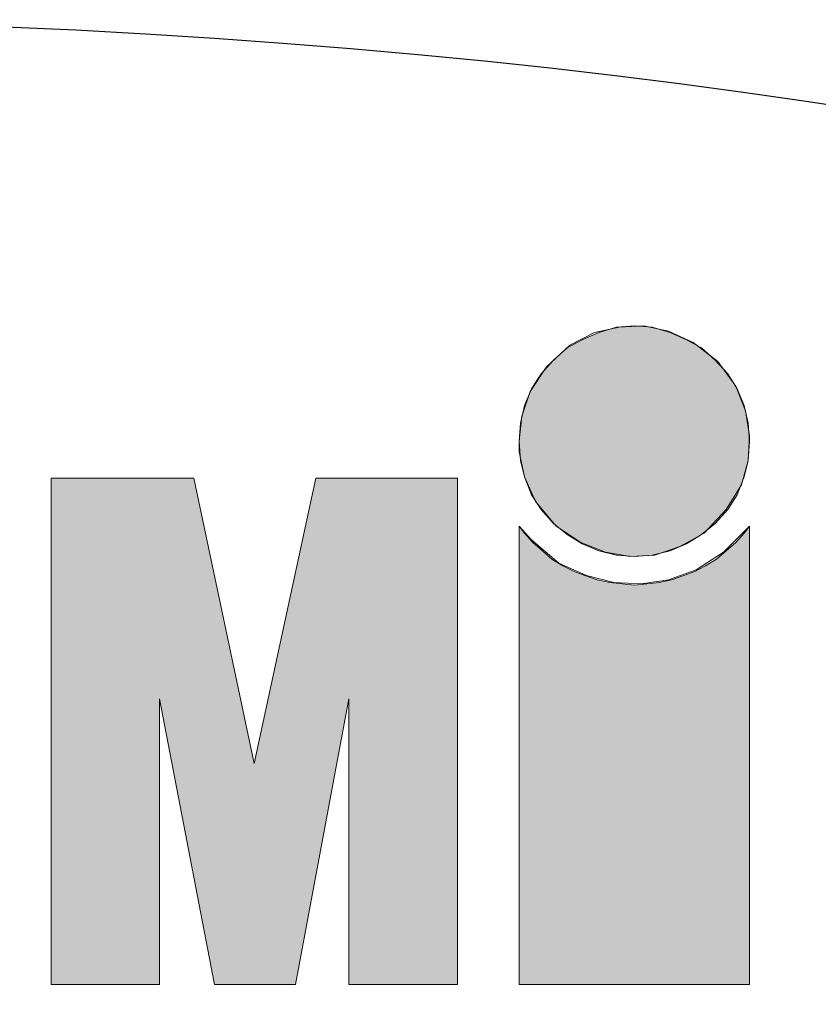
# Model space of a CAD drawing. Header units: centimetres. Extents: x 1912 to 37354, y 4932 to 6633.
# Tile 106 of 236: x 18145.51 to 18147.17, y 5582.02 to 5584.07. Entities that reach past the tile are written whole.
import ezdxf

# ---------------------------------------------------------------- set-up
doc = ezdxf.new("R2010")
doc.units = ezdxf.units.CM
doc.layers.add('$_urządzenia', color=250, linetype='Continuous')

# ---------------------------------------------------------------- blocks, each defined once
blk = doc.blocks.new('A$C46FA06C3')
at = {"layer": '$_urządzenia'}
for points in [[(1620.221, 643.01), (1620.202, 642.751), (1620.146, 642.528), (1620.055, 642.287), (1619.925, 642.087), (1619.757, 641.901), (1619.573, 641.751), (1619.368, 641.624), (1619.147, 641.528), (1618.906, 641.473), (1618.665, 641.455), (1618.424, 641.473), (1618.183, 641.528), (1617.963, 641.624), (1617.758, 641.751), (1617.574, 641.901), (1617.406, 642.087), (1617.278, 642.287), (1617.185, 642.528), (1617.128, 642.751), (1617.11, 643.01), (1617.128, 643.252), (1617.185, 643.493), (1617.278, 643.715), (1617.406, 643.92), (1617.574, 644.102), (1617.758, 644.27), (1617.963, 644.379), (1618.183, 644.475), (1618.424, 644.548), (1618.665, 644.566), (1618.906, 644.548), (1619.147, 644.475), (1619.368, 644.379), (1619.573, 644.27), (1619.757, 644.102), (1619.925, 643.92), (1620.055, 643.715), (1620.146, 643.493), (1620.202, 643.252)], [(1623.793, 638.663), (1624.609, 642.51), (1626.533, 642.51), (1626.533, 635.68), (1625.071, 635.68), (1625.071, 639.532), (1624.332, 635.68), (1623.238, 635.68), (1622.517, 639.532), (1622.517, 635.68), (1621.053, 635.68), (1621.053, 642.51), (1622.961, 642.51)], [(1620.221, 641.865), (1620.221, 635.68), (1617.11, 635.68), (1617.11, 641.865), (1617.185, 641.769), (1617.297, 641.642), (1617.426, 641.528), (1617.556, 641.419), (1617.704, 641.328), (1617.851, 641.251), (1617.999, 641.196), (1618.165, 641.141), (1618.333, 641.105), (1618.499, 641.087), (1618.665, 641.069), (1618.831, 641.087), (1618.997, 641.105), (1619.166, 641.141), (1619.332, 641.196), (1619.479, 641.251), (1619.629, 641.328), (1619.777, 641.419), (1619.907, 641.528), (1620.034, 641.642), (1620.146, 641.769)]]:
    blk.add_hatch(color=256, dxfattribs=at).paths.add_polyline_path(points)
at = {"layer": '$_urządzenia', "lineweight": 15}
for points in [[(1620.221, 643.01), (1620.202, 642.751), (1620.146, 642.528), (1620.055, 642.287), (1619.925, 642.087), (1619.757, 641.901), (1619.573, 641.751), (1619.368, 641.624), (1619.147, 641.528), (1618.906, 641.473), (1618.665, 641.455), (1618.424, 641.473), (1618.183, 641.528), (1617.963, 641.624), (1617.758, 641.751), (1617.574, 641.901), (1617.406, 642.087), (1617.278, 642.287), (1617.185, 642.528), (1617.128, 642.751), (1617.11, 643.01), (1617.128, 643.252), (1617.185, 643.493), (1617.278, 643.715), (1617.406, 643.92), (1617.574, 644.102), (1617.758, 644.27), (1617.963, 644.379), (1618.183, 644.475), (1618.424, 644.548), (1618.665, 644.566), (1618.906, 644.548), (1619.147, 644.475), (1619.368, 644.379), (1619.573, 644.27), (1619.757, 644.102), (1619.925, 643.92), (1620.055, 643.715), (1620.146, 643.493), (1620.202, 643.252), (1620.221, 643.01)], [(1620.221, 643.01), (1620.184, 643.347), (1620.073, 643.679), (1619.85, 644.011), (1619.536, 644.307), (1619.202, 644.475), (1618.87, 644.548), (1618.536, 644.566), (1618.204, 644.493), (1617.87, 644.343), (1617.538, 644.084), (1617.297, 643.752), (1617.167, 643.42), (1617.11, 643.083), (1617.128, 642.751), (1617.222, 642.419), (1617.426, 642.087), (1617.722, 641.769), (1618.054, 641.587), (1618.388, 641.473), (1618.72, 641.455), (1619.054, 641.514), (1619.388, 641.642), (1619.72, 641.865), (1619.998, 642.196), (1620.146, 642.528), (1620.221, 642.865), (1620.221, 643.01)], [(1623.793, 638.663), (1624.609, 642.51), (1626.533, 642.51), (1626.533, 635.68), (1625.071, 635.68), (1625.071, 639.532), (1624.332, 635.68), (1623.238, 635.68), (1622.517, 639.532), (1622.517, 635.68), (1621.053, 635.68), (1621.053, 642.51), (1622.961, 642.51), (1623.793, 638.663)], [(1621.053, 635.68), (1621.053, 642.51)], [(1622.961, 642.51), (1621.053, 642.51)], [(1622.961, 642.51), (1623.793, 638.663), (1624.609, 642.51)], [(1624.609, 642.51), (1626.533, 642.51)], [(1626.533, 642.51), (1626.533, 635.68)], [(1620.221, 641.865), (1620.221, 635.68), (1617.11, 635.68), (1617.11, 641.865), (1617.185, 641.769), (1617.297, 641.642), (1617.426, 641.528), (1617.556, 641.419), (1617.704, 641.328), (1617.851, 641.251), (1617.999, 641.196), (1618.165, 641.141), (1618.333, 641.105), (1618.499, 641.087), (1618.665, 641.069), (1618.831, 641.087), (1618.997, 641.105), (1619.166, 641.141), (1619.332, 641.196), (1619.479, 641.251), (1619.629, 641.328), (1619.777, 641.419), (1619.907, 641.528), (1620.034, 641.642), (1620.146, 641.769), (1620.221, 641.865)], [(1617.11, 635.68), (1617.11, 641.865)], [(1617.11, 641.865), (1617.463, 641.514), (1617.833, 641.273), (1618.204, 641.141), (1618.572, 641.087), (1618.943, 641.105), (1619.313, 641.196), (1619.684, 641.364), (1620.055, 641.678), (1620.221, 641.865)], [(1620.221, 635.68), (1620.221, 641.865)], [(1623.238, 635.68), (1622.517, 639.532)], [(1622.517, 639.532), (1622.517, 635.68)], [(1625.071, 639.532), (1624.332, 635.68)], [(1625.071, 635.68), (1625.071, 639.532)], [(1620.221, 635.68), (1617.11, 635.68)], [(1622.517, 635.68), (1621.053, 635.68)], [(1624.332, 635.68), (1623.238, 635.68)], [(1625.071, 635.68), (1626.533, 635.68)]]:
    blk.add_lwpolyline(points, dxfattribs=at)
at = {"layer": '$_urządzenia'}
blk.add_ellipse((1631.988, 636.221), major_axis=(-38, 0), ratio=0.328293, dxfattribs=at)

msp = doc.modelspace()

# ---------------------------------------------------------------- block references
at = {"xscale": -0.1538463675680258, "yscale": 0.1538463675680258, "zscale": 0.1538463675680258}
msp.add_blockref('A$C46FA06C3', (18395.8153, 5484.268), dxfattribs=at)

doc.saveas('drawing.dxf')
